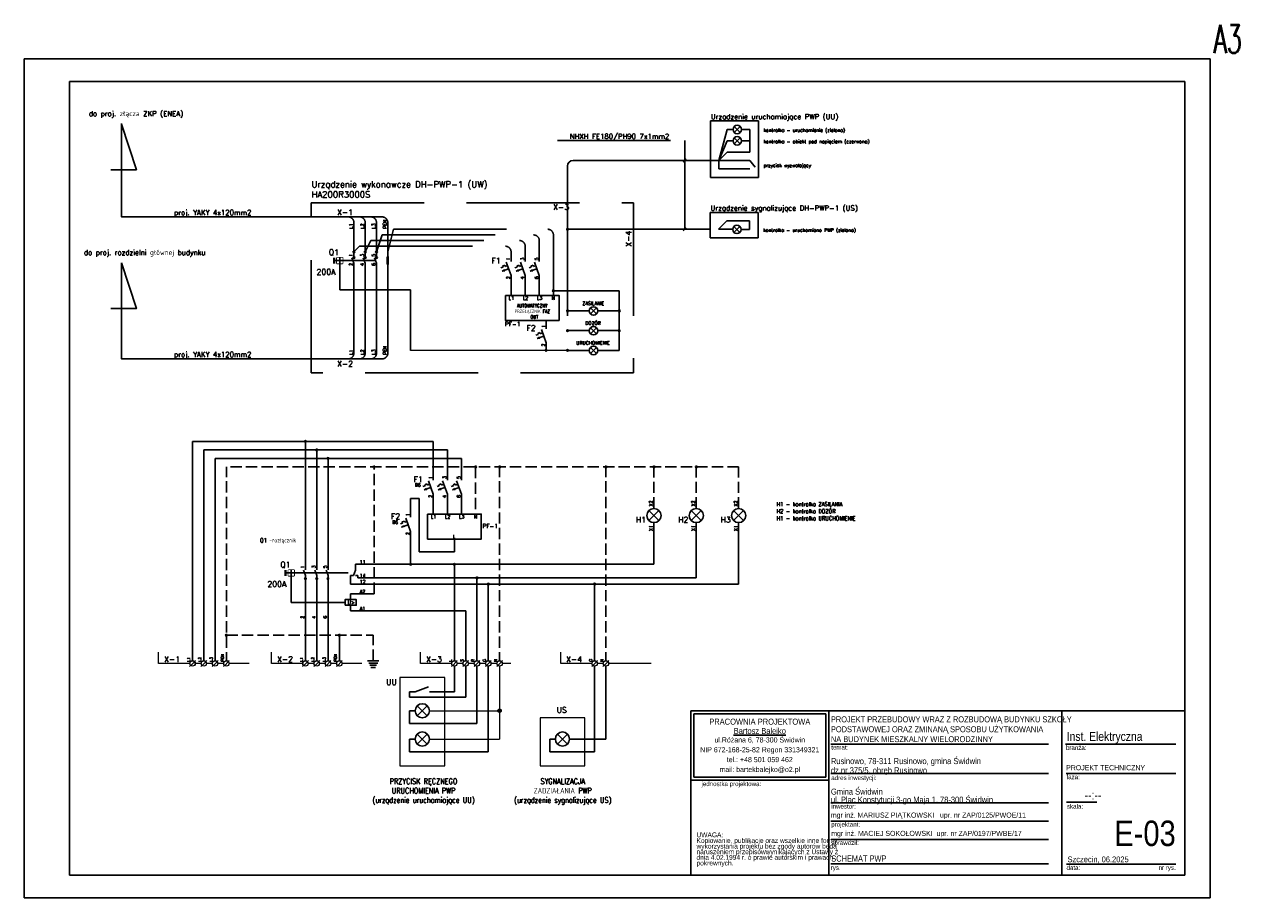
# Model space of a CAD drawing. Header units: millimetres. Extents: x 262469 to 275208, y -32539 to 9411.
# Tile 97 of 256: x 266739 to 271043, y -21750 to -18658. Entities that reach past the tile are written whole.
import ezdxf
from ezdxf.enums import TextEntityAlignment as Align

# ---------------------------------------------------------------- set-up
doc = ezdxf.new("R2010")
doc.units = ezdxf.units.MM
doc.header["$LTSCALE"] = 100
doc.set_wipeout_variables(frame=1)
for name, pattern in [('ACAD_ISO10W100', [18.5, 12, -3, 0.5, -3]), ('JIS_02_4.0', [5.5, 4, -1.5]), ('JIS_08_11', [12.8, 11, -0.6, 0.6, -0.6])]:
    doc.linetypes.add(name, pattern=pattern)
doc.layers.get('0').update_dxf_attribs({"color": 8})
for name, color, linetype in [('$ IE ROZDZILNICE', 1, 'Continuous'), ('$ IE TABELA', 7, 'Continuous'), ('$ IE_Tabele', 7, 'Continuous'), ('dh-pwp-1-4', 8, 'Continuous'), ('dh-pwp1-1', 8, 'Continuous'), ('dh-pwp1-2', 8, 'Continuous'), ('dh-pwp1-opis', 8, 'Continuous')]:
    doc.layers.add(name, color=color, linetype=linetype)
doc.layers.add('dh-pwp1-3', color=8, linetype='JIS_02_4.0', lineweight=18)
doc.styles.add('GENERATED_STYLE_10', font='ARIALN.TTF')
doc.styles.add('GENERATED_STYLE_11', font='ARIALN.TTF')
doc.styles.add('GENERATED_STYLE_6', font='ARIALN.TTF')
doc.styles.add('GENERATED_STYLE_9', font='ARIALN.TTF')
doc.styles.add('ROMANS', font='romans', dxfattribs={"width": 0.8})
doc.styles.get("Standard").update_dxf_attribs({"font": 'simplex.shx', "width": 0.8})

# ---------------------------------------------------------------- blocks, each defined once
blk = doc.blocks.new('w1')
at = {"layer": 'dh-pwp1-2'}
for p, q in [((1732.39, 1812.19), (1731.71, 1814.07)), ((1732.39, 1814.19), (1732.39, 1816.19)), ((1732.39, 1811.39), (1732.39, 1812.19)), ((1732.39, 1796.09), (1732.39, 1810.79))]:
    blk.add_line(p, q, dxfattribs=at)
blk.add_circle((1732.39, 1811.09), 0.3, dxfattribs=at)
at = {"layer": 'dh-pwp1-opis', "linetype": 'ACAD_ISO10W100', "lineweight": -3}
for tag, p in [('TOR2', (1731.93, 1814.78)), ('TOR1', (1731.93, 1796.94))]:
    blk.add_attdef(tag, p, '', height=1.2, rotation=90, dxfattribs=at)
blk = doc.blocks.new('r1')
at = {"layer": 'dh-pwp1-2'}
for p, q in [((1748.39, 1812.19), (1749.39, 1812.19)), ((1748.39, 1812.19), (1748.39, 1809.19)), ((1749.39, 1812.19), (1750.08, 1814.07)), ((1750.08, 1814.07), (1750.08, 1816.19)), ((1750.08, 1816.19), (1753.7, 1816.19)), ((1750.08, 1812.19), (1750.88, 1812.19)), ((1750.88, 1812.19), (1750.88, 1811.39)), ((1748.39, 1809.19), (1753.7, 1809.19)), ((1750.88, 1811.39), (1753.7, 1811.39)), ((1748.39, 1803.72), (1748.39, 1805.72)), ((1748.39, 1805.72), (1753.7, 1805.72)), ((1748.39, 1801.72), (1748.39, 1799.72)), ((1748.39, 1799.72), (1753.7, 1799.72))]:
    blk.add_line(p, q, dxfattribs=at)
at = {"layer": 'dh-pwp1-2', "linetype": 'JIS_02_4.0'}
blk.add_line((1727.37, 1802.72), (1746.39, 1802.72), dxfattribs=at)
at = {"layer": 'dh-pwp1-2', "lineweight": -3}
blk.add_lwpolyline([(1726.37, 1814.13), (1728.37, 1814.13), (1728.37, 1812.13), (1726.37, 1812.13)], close=True, dxfattribs=at)
at = {"layer": 'dh-pwp1-2'}
blk.add_lwpolyline([(1746.39, 1801.72), (1746.39, 1803.72), (1750.39, 1803.72), (1750.39, 1801.72)], close=True, dxfattribs=at)
at = {"layer": 'dh-pwp1-opis', "linetype": 'ACAD_ISO10W100', "lineweight": -3}
for p, values in [((0, 0), {'TOR2': '1', 'TOR1': '2'}), ((4, 0), {'TOR2': '3', 'TOR1': '4'}), ((8, 0), {'TOR2': '5', 'TOR1': '6'})]:
    blk.add_blockref('w1', p, dxfattribs=at).add_auto_attribs(values)
at = {"layer": 'dh-pwp1-2'}
blk.add_text('U>', height=1.3, dxfattribs=at).set_placement((1747.28, 1802.03))
at = {"layer": 'dh-pwp1-opis'}
for tag, p in [('11', (1751.6, 1816.44)), ('14', (1751.6, 1811.64)), ('12', (1751.6, 1809.44)), ('A2', (1751.6, 1805.96)), ('A1', (1751.6, 1799.96))]:
    blk.add_attdef(tag, p, '', height=1.2, dxfattribs=at)
at = {"lineweight": -3}
blk.add_wipeout([(1726.37, 1814.13), (1728.37, 1814.13), (1728.37, 1812.13), (1726.37, 1812.13)], dxfattribs=at).dxf.layer = 'dh-pwp1-2'
at = {"layer": 'dh-pwp1-2', "lineweight": 40}
blk.add_line((1725.37, 1814.13), (1725.37, 1812.13), dxfattribs=at)
at = {"layer": 'dh-pwp1-2', "linetype": 'JIS_02_4.0', "lineweight": -3}
blk.add_line((1725.37, 1813.13), (1747.55, 1813.13), dxfattribs=at)
at = {"layer": 'dh-pwp1-2', "lineweight": -3}
for p, q in [((1726.17, 1813.13), (1728.57, 1813.13)), ((1727.37, 1814.33), (1727.37, 1811.93))]:
    blk.add_line(p, q, dxfattribs=at)
at = {"layer": 'dh-pwp1-2', "linetype": 'JIS_02_4.0'}
blk.add_line((1727.37, 1812.13), (1727.37, 1802.72), dxfattribs=at)
blk = doc.blocks.new('zac2')
h = blk.add_hatch(color=256)
h.dxf.hatch_style = 1
h.paths.add_polyline_path([(1782.86, 1816.19, 1), (1782.26, 1816.19, 1)])
blk.add_circle((1782.56, 1816.19), 0.3)
blk = doc.blocks.new('r2')
at = {"layer": 'dh-pwp1-2'}
for p, q in [((1783.3, 1833.6), (1783.3, 1835.26)), ((1780.45, 1831.55), (1779.67, 1831.26)), ((1780.31, 1831.94), (1781.09, 1832.23)), ((1781.09, 1832.23), (1780.31, 1831.94)), ((1780.31, 1831.94), (1780.45, 1831.55)), ((1781.09, 1832.23), (1781.23, 1831.83)), ((1781.23, 1831.83), (1782.02, 1832.12)), ((1783.3, 1828.6), (1781.59, 1833.29)), ((1783.3, 1826.93), (1783.3, 1828.6))]:
    blk.add_line(p, q, dxfattribs=at)
at = {"layer": 'dh-pwp1-2', "linetype": 'Continuous'}
for p, q in [((1782.44, 1830.94), (1780.09, 1830.09)), ((1780.94, 1830.58), (1780.09, 1830.09)), ((1780.09, 1830.09), (1781.06, 1830.26)), ((1781.06, 1830.26), (1780.94, 1830.58))]:
    blk.add_line(p, q, dxfattribs=at)
at = {"layer": 'dh-pwp1-opis'}
for tag, p in [('1', (1782.92, 1833.97)), ('2', (1782.92, 1827.3))]:
    blk.add_attdef(tag, p, '', height=1.2, rotation=90, dxfattribs=at)
blk = doc.blocks.new('z1')
at = {"layer": 'dh-pwp1-2'}
for p, q in [((1854.03, 1831.67), (1857.57, 1835.21)), ((1854.03, 1835.21), (1857.57, 1831.67))]:
    blk.add_line(p, q, dxfattribs=at)
blk.add_circle((1855.8, 1833.44), 2.5, dxfattribs=at)
at = {"layer": 'dh-pwp1-opis'}
for tag, p in [('X2', (1855.35, 1836.75)), ('X1', (1855.35, 1828.04))]:
    blk.add_attdef(tag, p, '', height=1.2, rotation=90, dxfattribs=at)
blk.add_attdef('H1', (1849.38, 1830.97), '', height=2, dxfattribs=at)
blk = doc.blocks.new('zac')
at = {"lineweight": 9}
blk.add_wipeout([(2364.86, 1830.87), (2365.07, 1830.9), (2365.43, 1831.06), (2365.73, 1831.43), (2365.81, 1831.74), (2365.77, 1832.11), (2365.61, 1832.42), (2365.32, 1832.67), (2365.03, 1832.77), (2364.73, 1832.78), (2364.52, 1832.72), (2364.34, 1832.63), (2364.17, 1832.48), (2364.03, 1832.31), (2363.95, 1832.12), (2363.91, 1831.93), (2363.91, 1831.72), (2363.96, 1831.51), (2364.03, 1831.35), (2364.17, 1831.16), (2364.36, 1831.01), (2364.59, 1830.91)], dxfattribs=at).dxf.layer = 'dh-pwp1-2'
at = {"layer": 'dh-pwp1-2', "lineweight": 9}
h = blk.add_hatch(color=256, dxfattribs=at)
h.dxf.hatch_style = 1
h.paths.add_polyline_path([(2365.82, 1831.82, 1), (2363.91, 1831.82, 1)])
h.paths.add_polyline_path([(2365.81, 1831.82, 1), (2363.92, 1831.82, 1)], flags=16)
blk.add_line((2363.83, 1830.79), (2365.89, 1832.85), dxfattribs=at)
for radius in [0.956, 0.943]:
    blk.add_circle((2364.86, 1831.82), radius, dxfattribs=at)
blk.add_attdef('O1', (2363.97, 1832.49), '', height=1, rotation=90, dxfattribs=at)
blk = doc.blocks.new('r3')
at = {"layer": 'dh-pwp1-2'}
blk.add_line((2077.99, 1819.41), (2077.31, 1821.29), dxfattribs=at)
blk.add_circle((2077.99, 1821.41), 0.3, dxfattribs=at)
at = {"layer": 'dh-pwp1-opis', "linetype": 'ACAD_ISO10W100', "lineweight": -3}
for tag, p in [('TOR2', (2077.53, 1821.72)), ('TOR1', (2077.53, 1818.47))]:
    blk.add_attdef(tag, p, '', height=1.2, rotation=90, dxfattribs=at)
blk = doc.blocks.new('a3eee')
at = {"layer": '$ IE TABELA'}
for p, q in [((19730.8, 4176.8), (19730.8, 1206.8)), ((23930.8, 4176.8), (19730.8, 4176.8)), ((23930.8, 1206.8), (23930.8, 4176.8)), ((19890.8, 4096.8), (19890.8, 1286.8)), ((23840.8, 4096.8), (19890.8, 4096.8)), ((23840.8, 1286.8), (23840.8, 4096.8)), ((19890.8, 1286.8), (23840.8, 1286.8)), ((19730.8, 1206.8), (23930.8, 1206.8))]:
    blk.add_line(p, q, dxfattribs=at)
at = {"layer": '$ IE TABELA', "style": 'ROMANS', "width": 0.6168}
blk.add_text('A3', height=100, dxfattribs=at).set_placement((23941.8, 4197.5))

msp = doc.modelspace()

# ---------------------------------------------------------------- linework, layer by layer
at = {"layer": '$ IE ROZDZILNICE'}
for p, q in [((268682.7, -19139.6), (269198.7, -19139.6)), ((268662.7, -19289.6), (268662.7, -19159.6)), ((268895.9, -19383.5), (269167.6, -19383.5)), ((268262, -20920.7), (268262, -21020.7)), ((268302, -20920.7), (268302, -21040.7)), ((268342, -20920.7), (268342, -21133.4)), ((268382, -20920.7), (268382, -21233.4)), ((268123.3, -21020.7), (268170.3, -21003.6)), ((268123.3, -21020.7), (268103.3, -21020.7)), ((268103.3, -21020.7), (268103.3, -21040.7)), ((268103.3, -21040.7), (268302, -21040.7)), ((268173.3, -21020.7), (268193.3, -21020.7)), ((268193.3, -21020.7), (268227.7, -21020.7)), ((268262, -21020.7), (268227.7, -21020.7)), ((268123.3, -21088.4), (268103.3, -21088.4)), ((268103.3, -21088.4), (268103.3, -21133.4)), ((268103.3, -21133.4), (268342, -21133.4)), ((268123.3, -21188.4), (268103.3, -21188.4)), ((268103.3, -21188.4), (268103.3, -21233.4)), ((268103.3, -21233.4), (268382, -21233.4))]:
    msp.add_line(p, q, dxfattribs=at)
at = {"layer": '$ IE ROZDZILNICE', "color": 7}
for p, q in [((267754.5, -19339.6), (267323.4, -19339.6)), ((268006.1, -19339.6), (267754.5, -19339.6))]:
    msp.add_line(p, q, dxfattribs=at)
for points in [[(267083.4, -19011), (267135.6, -19172.8), (267045.6, -19172.8)], [(267323.4, -19339.6), (267083.4, -19339.6), (267082.9, -19009.4)], [(267083.4, -19502.4), (267135.6, -19664.2), (267045.6, -19664.2)]]:
    msp.add_lwpolyline(points, dxfattribs=at)
at = {"layer": '$ IE ROZDZILNICE'}
msp.add_arc((268682.7, -19159.6), 20, 90, 180, dxfattribs=at)
at = {"layer": '$ IE_Tabele', "linetype": 'Continuous'}
for p, q in [((269098.9, -21089.1), (269588.2, -21089.1)), ((269098.9, -21670.2), (269098.9, -21089.1)), ((269098.9, -21089.1), (270848.9, -21089.1)), ((269588.2, -21089.1), (269588.2, -21670.2)), ((269588.2, -21333.7), (269588.2, -21089.1)), ((270412.7, -21089.1), (270412.7, -21670.2)), ((270848.9, -21089.1), (270848.9, -21670.2)), ((269109.5, -21323.1), (269109.5, -21099.7)), ((269109.5, -21099.7), (269577.6, -21099.7)), ((269577.6, -21323.1), (269577.6, -21099.7)), ((269588.2, -21670.2), (269588.2, -21129.1)), ((269595.4, -21206.1), (270365.4, -21206.1)), ((270426.6, -21206.1), (270816.6, -21206.1)), ((269098.9, -21333.7), (269588.2, -21333.7)), ((269109.5, -21323.1), (269577.6, -21323.1)), ((269595.4, -21310.1), (270365.4, -21310.1)), ((270428.4, -21310.1), (270816.6, -21310.1)), ((269595.4, -21414.1), (270365.4, -21414.1)), ((270429.5, -21412.3), (270537.5, -21412.3)), ((269595.4, -21478.9), (270365.4, -21478.9)), ((269596.5, -21543.8), (270365.4, -21543.8)), ((269595.4, -21630.2), (270365.4, -21630.2)), ((270429.5, -21631.9), (270657.7, -21631.9)), ((270657.7, -21631.9), (270816.6, -21631.9)), ((269098.9, -21670.2), (269588.2, -21670.2)), ((270848.9, -21670.2), (269588.2, -21670.2))]:
    msp.add_line(p, q, dxfattribs=at)
at = {"layer": 'dh-pwp-1-4'}
for p, q in [((268619.8, -21188.4), (268599.8, -21188.4)), ((268599.8, -21188.4), (268599.8, -21233.4)), ((268669.8, -21188.4), (268798.5, -21188.4)), ((268599.8, -21233.4), (268758.5, -21233.4))]:
    msp.add_line(p, q, dxfattribs=at)
at = {"layer": 'dh-pwp1-1'}
for p, q in [((269198.7, -19139.6), (269228.3, -19030)), ((269248.7, -19030), (269228.3, -19030)), ((269278.7, -19030), (269308.7, -19030)), ((269308.7, -19110), (269308.7, -19030)), ((269198.7, -19139.6), (269228.3, -19070)), ((269198.7, -19139.6), (269228.3, -19110)), ((269248.7, -19070), (269228.3, -19070)), ((269228.3, -19110), (269308.7, -19110)), ((269278.7, -19070), (269308.7, -19070)), ((269198.7, -19139.6), (269308.7, -19139.6)), ((269198.7, -19139.6), (269198.7, -19169.6)), ((269198.7, -19169.6), (269308.7, -19169.6)), ((269197.6, -19383.5), (269227.2, -19353.9)), ((269307.6, -19353.9), (269227.2, -19353.9)), ((269307.6, -19383.9), (269307.6, -19353.9)), ((269197.6, -19383.5), (269247.6, -19383.5)), ((269277.6, -19383.9), (269307.6, -19383.9)), ((267334.6, -20920.7), (267334.6, -20134.7)), ((268187, -20134.7), (267334.6, -20134.7)), ((268187, -20254.7), (268187, -20134.7)), ((267374.6, -20920.7), (267374.6, -20164.7)), ((268237, -20164.7), (267374.6, -20164.7)), ((268237, -20254.7), (268237, -20164.7)), ((267414.6, -20920.7), (267414.6, -20194.7)), ((268287, -20194.7), (267414.6, -20194.7)), ((268287, -20254.7), (268287, -20194.7)), ((268107, -20386.4), (268107, -20336.4)), ((268107, -20336.4), (268137, -20336.4)), ((268137, -20336.4), (268137, -20525.1)), ((268187, -20391.8), (268187, -20338.1)), ((268237, -20338.1), (268237, -20391.8)), ((268287, -20338.1), (268287, -20391.8)), ((268968.7, -20422.2), (268968.7, -20569.7)), ((269118.7, -20422.2), (269118.7, -20617.7)), ((269268.7, -20422.2), (269268.7, -20639.7)), ((268107, -20569.7), (268107, -20469.7)), ((268262, -20525.1), (268262, -20480.4)), ((268137, -20525.1), (268262, -20525.1)), ((268262, -20920.7), (268262, -20569.7)), ((268342, -20920.7), (268342, -20617.7)), ((268382, -20920.7), (268382, -20639.7)), ((268758.5, -20920.7), (268758.5, -20639.7)), ((268302, -20920.7), (268302, -20734.4)), ((267734.6, -20920.7), (267734.6, -20770.7)), ((267774.6, -20920.7), (267774.6, -20770.7)), ((267814.6, -20920.7), (267814.6, -20770.7)), ((267854.8, -20820.7), (267854.8, -20920.7)), ((268130.6, -21206.1), (268166, -21170.7)), ((268130.6, -21170.7), (268166, -21206.1)), ((268627.1, -21206.1), (268662.5, -21170.7)), ((268627.1, -21170.7), (268662.5, -21206.1))]:
    msp.add_line(p, q, dxfattribs=at)
at = {"layer": 'dh-pwp1-1', "linetype": 'JIS_02_4.0', "lineweight": -3}
for p, q in [((268662.7, -19289.6), (268662.7, -19812.2)), ((267906.1, -19480.5), (267906.1, -19359.6)), ((267946.1, -19480.5), (267946.1, -19359.6)), ((267986.1, -19480.5), (267986.1, -19359.6)), ((268026.1, -19480.5), (268026.1, -19359.6)), ((267986.1, -19463.5), (268006.1, -19403.5)), ((268006.1, -19403.5), (268542.7, -19403.5)), ((268026.1, -19463.5), (268046.5, -19383.5)), ((268046.5, -19383.5), (268592.7, -19383.5)), ((268612.7, -19403.5), (268612.7, -19617.6)), ((268662.7, -19383.5), (268895.9, -19383.5)), ((267906.1, -19463.5), (267926.1, -19443.5)), ((267926.1, -19443.5), (268442.7, -19443.5)), ((267946.1, -19463.5), (267966.1, -19423.5)), ((267966.1, -19423.5), (268492.7, -19423.5)), ((268512.7, -19480.5), (268512.7, -19443.5)), ((268562.7, -19480.5), (268562.7, -19423.5)), ((268462.7, -19480.5), (268462.7, -19463.5)), ((267906.1, -19503.5), (267906.1, -19822.2)), ((267946.1, -19503.5), (267946.1, -19822.2)), ((267986.1, -19503.5), (267986.1, -19822.2)), ((268026.1, -19507.4), (268026.1, -19822.2)), ((268462.7, -19617.6), (268462.7, -19563.8)), ((268512.7, -19563.8), (268512.7, -19617.6)), ((268562.7, -19563.8), (268562.7, -19617.6)), ((268106.1, -19598.2), (268106.1, -19812.2)), ((268612.7, -19601.1), (268845.9, -19601.1)), ((268845.9, -19601.1), (268845.9, -19812.2)), ((268662.7, -19672.2), (268739.7, -19672.2)), ((268845.9, -19672.2), (268769.6, -19672.2)), ((268662.7, -19742.2), (268739.7, -19742.2)), ((268845.9, -19742.2), (268769.6, -19742.2)), ((268587, -19802.2), (268587, -19812.2)), ((268662.7, -19812.2), (268739.7, -19812.2)), ((268845.9, -19812.2), (268769.6, -19812.2))]:
    msp.add_line(p, q, dxfattribs=at)
at = {"layer": 'dh-pwp1-1', "linetype": 'JIS_02_4.0'}
msp.add_line((267855.9, -19598.2), (268106.1, -19598.2), dxfattribs=at)
at = {"layer": 'dh-pwp1-1', "lineweight": 0}
msp.add_line((268662.7, -19812.2), (268106.1, -19812.2), dxfattribs=at)
at = {"layer": 'dh-pwp1-1', "linetype": 'JIS_02_4.0', "lineweight": -3, "ltscale": 0.1}
for p, q in [((269268.7, -20224.7), (267454.6, -20224.7)), ((267454.6, -20920.7), (267454.6, -20224.7)), ((267977.7, -20674.4), (267977.7, -20224.7)), ((268337, -20224.7), (268337, -20391.8)), ((268422, -20920.7), (268422, -20224.7)), ((268798.5, -20920.7), (268798.5, -20224.7)), ((268968.7, -20372.2), (268968.7, -20224.7)), ((269118.7, -20372.2), (269118.7, -20224.7)), ((269268.7, -20372.2), (269268.7, -20224.7)), ((267454.6, -20820.7), (267974.4, -20820.7)), ((267974.4, -20911.2), (267974.4, -20820.7))]:
    msp.add_line(p, q, dxfattribs=at)
at = {"layer": 'dh-pwp1-1'}
for centre in [(268148.3, -21188.4), (268644.8, -21188.4)]:
    msp.add_circle(centre, 25, dxfattribs=at)
at = {"layer": 'dh-pwp1-1', "linetype": 'JIS_02_4.0', "lineweight": -3}
for centre, start, end in [((267886.1, -19359.6), 0, 90), ((267926.1, -19359.6), 0, 90), ((267966.1, -19359.6), 0, 90), ((268006.1, -19359.6), 0, 90), ((268542.7, -19423.5), 0, 90), ((268592.7, -19403.5), 0, 90), ((268442.7, -19463.5), 0, 90), ((268492.7, -19443.5), 0, 90), ((267886.1, -19822.2), 270, 0), ((267926.1, -19822.2), 270, 0), ((267966.1, -19822.2), 270, 0), ((268006.1, -19822.2), 270, 0)]:
    msp.add_arc(centre, 20, start, end, dxfattribs=at)
at = {"layer": 'dh-pwp1-2', "lineweight": -3}
for p, q in [((269253, -19040.6), (269274.3, -19019.4)), ((269274.3, -19040.6), (269253, -19019.4)), ((269253, -19080.6), (269274.3, -19059.4)), ((269274.3, -19080.6), (269253, -19059.4)), ((269252, -19394.5), (269273.2, -19373.2)), ((269273.2, -19394.5), (269252, -19373.2)), ((268744, -19683.2), (268765.3, -19662)), ((268765.3, -19683.2), (268744, -19662)), ((268587, -19718.9), (268587, -19706.2)), ((268744, -19753.2), (268765.3, -19732)), ((268765.3, -19753.2), (268744, -19732)), ((268744, -19823.2), (268765.3, -19802)), ((268765.3, -19823.2), (268744, -19802))]:
    msp.add_line(p, q, dxfattribs=at)
at = {"layer": 'dh-pwp1-2'}
for p, q in [((269308.7, -19139.6), (269327.2, -19163.2)), ((268130.6, -21106.1), (268166, -21070.7)), ((268130.6, -21070.7), (268166, -21106.1))]:
    msp.add_line(p, q, dxfattribs=at)
at = {"layer": 'dh-pwp1-2', "linetype": 'ACAD_ISO10W100'}
for p, q in [((267954.4, -20911.2), (267994.4, -20911.2)), ((267958.4, -20919.2), (267990.4, -20919.2)), ((267962.4, -20927.2), (267986.4, -20927.2)), ((267966.4, -20935.2), (267982.4, -20935.2))]:
    msp.add_line(p, q, dxfattribs=at)
at = {"layer": 'dh-pwp1-2', "linetype": 'JIS_02_4.0'}
msp.add_lwpolyline([(269167.6, -19323.9), (269337.6, -19323.9), (269337.6, -19413.9), (269167.6, -19413.9)], close=True, dxfattribs=at)
at = {"layer": 'dh-pwp1-2', "lineweight": -3}
for points in [[(267845.9, -19484.1), (267865.9, -19484.1), (267865.9, -19504.1), (267845.9, -19504.1)], [(268024.4, -19480.5), (268027.8, -19480.5), (268027.8, -19507.4), (268024.4, -19507.4)]]:
    msp.add_lwpolyline(points, close=True, dxfattribs=at)
at = {"layer": 'dh-pwp1-2'}
for points in [[(268442.7, -19617.6), (268632.7, -19617.6), (268632.7, -19706.2), (268442.7, -19706.2)], [(268167, -20391.8), (268357, -20391.8), (268357, -20480.4), (268167, -20480.4)]]:
    msp.add_lwpolyline(points, close=True, dxfattribs=at)
at = {"layer": 'dh-pwp1-2', "lineweight": -3}
for centre in [(269263.7, -19030), (269263.7, -19070), (269262.6, -19383.9), (268754.6, -19672.6), (268754.6, -19742.6), (268754.6, -19812.6)]:
    msp.add_circle(centre, 15, dxfattribs=at)
at = {"layer": 'dh-pwp1-2'}
msp.add_circle((268148.3, -21088.4), 25, dxfattribs=at)
at = {"layer": 'dh-pwp1-3', "linetype": 'JIS_02_4.0'}
for p, q in [((267214.6, -20920.7), (267214.6, -20880.7)), ((267614.6, -20920.7), (267614.6, -20880.7)), ((268142, -20920.7), (268142, -20880.7)), ((268638.5, -20920.7), (268638.5, -20880.7)), ((268638.5, -20920.7), (268638.5, -20880.7)), ((267534.6, -20920.7), (267214.6, -20920.7)), ((267934.6, -20920.7), (267614.6, -20920.7)), ((268462, -20920.7), (268142, -20920.7)), ((268958.5, -20920.7), (268638.5, -20920.7))]:
    msp.add_line(p, q, dxfattribs=at)
at = {"layer": 'dh-pwp1-3', "color": 0, "linetype": 'JIS_08_11', "ltscale": 10}
for p, q in [((268422, -20920.7), (268422, -21188.4)), ((268173.3, -21088.4), (268422, -21088.4)), ((268173.3, -21188.4), (268422, -21188.4))]:
    msp.add_line(p, q, dxfattribs=at)
at = {"layer": 'dh-pwp1-3'}
for points in [[(268227.7, -20970.7), (268069, -20970.7), (268069, -21283.4), (268227.7, -21283.4)], [(268724.1, -21113.4), (268565.4, -21113.4), (268565.4, -21283.4), (268724.1, -21283.4)]]:
    msp.add_lwpolyline(points, close=True, dxfattribs=at)
at = {"layer": 'dh-pwp1-opis', "color": 7, "linetype": 'JIS_02_4.0'}
msp.add_lwpolyline([(269168.7, -19199.6), (269338.7, -19199.6), (269338.7, -19000), (269168.7, -19000)], close=True, dxfattribs=at)
for points in [[(268627.6, -19069.5), (269077.6, -19069.5), (269077.6, -19383.5)], [(269071.9, -19145.3), (269083.3, -19133.9)], [(269071.9, -19389.2), (269083.3, -19377.8)]]:
    msp.add_lwpolyline(points, dxfattribs=at)

# ---------------------------------------------------------------- block references
at = {"layer": 'dh-pwp-1-4', "xscale": 10, "yscale": 10, "zscale": 10}
for p in [(249629, -38982.6), (250029.2, -38982.6), (250596.4, -39250.3)]:
    msp.add_blockref('zac2', p, dxfattribs=at)
at = {"layer": 'dh-pwp1-1', "xscale": 10, "yscale": 10, "zscale": 10}
for p in [(250837, -37545.4), (250080.5, -37625.4), (250120.5, -37625.4), (250160.5, -37625.4), (250787, -37763), (250837, -37834.1), (251020.2, -37834.1), (250837, -37904.1), (251020.2, -37904.1), (250761.3, -37974.1), (250837, -37974.1), (249909, -38296.6), (249949, -38326.6), (249989, -38356.6), (250152.1, -38386.6), (250511.4, -38386.6), (250596.4, -38386.6), (250972.8, -38386.6), (250281.4, -38731.6), (250436.4, -38731.6), (250516.4, -38779.6), (250556.4, -38801.6), (250932.8, -38801.6), (250932.8, -38801.6)]:
    msp.add_blockref('zac2', p, dxfattribs=at)
at = {"layer": 'dh-pwp1-1', "linetype": 'JIS_02_4.0', "lineweight": -3, "xscale": 10, "yscale": 10, "zscale": 10}
for p in [(251143.1, -38386.6), (251293.1, -38386.6)]:
    msp.add_blockref('zac2', p, dxfattribs=at)
at = {"layer": 'dh-pwp1-3', "linetype": 'JIS_08_11', "xscale": 10, "yscale": 10, "zscale": 10}
for p, values in [((247126.2, -37697.6), {'TOR2': '1', 'TOR1': '2'}), ((247166.2, -37697.6), {'TOR2': '3', 'TOR1': '4'}), ((247206.2, -37697.6), {'TOR2': '5', 'TOR1': '6'})]:
    msp.add_blockref('r3', p, dxfattribs=at).add_auto_attribs(values)
at = {"layer": 'dh-pwp1-3', "color": 0, "linetype": 'JIS_08_11', "ltscale": 10}
for p, xscale, yscale, zscale in [((250972.8, -38386.6), 10, 10, 10), ((232770.8, -57412.1), 20, 20, 20)]:
    msp.add_blockref('zac2', p, dxfattribs=dict(at, xscale=xscale, yscale=yscale, zscale=zscale))
at = {"layer": 'dh-pwp1-opis', "xscale": 10, "yscale": 10, "zscale": 10}
for name, p, values in [('r2', (250629.7, -37833.1), {'2': '2', '1': '1'}), ('r2', (250679.7, -37833.1), {'2': '4', '1': '3'}), ('r2', (250729.7, -37833.1), {'2': '6', '1': '5'}), ('r2', (250754, -38071.5), {'2': '2', '1': '1'}), ('r2', (250354, -38607.3), {'2': '2', '1': '1'}), ('r2', (250404, -38607.3), {'2': '4', '1': '3'}), ('r2', (250454, -38607.3), {'2': '6', '1': '5'}), ('z1', (250410.7, -38731.6), {'H1': 'H1', 'X2': 'X2', 'X1': 'X1'}), ('z1', (250560.7, -38731.6), {'H1': 'H2', 'X2': 'X2', 'X1': 'X1'}), ('z1', (250710.7, -38731.6), {'H1': 'H3', 'X2': 'X2', 'X1': 'X1'}), ('r2', (250274, -38739), {'2': '2', '1': '1'})]:
    msp.add_blockref(name, p, dxfattribs=at).add_auto_attribs(values)

# ---------------------------------------------------------------- texts
at = {"layer": '$ IE_Tabele', "linetype": 'Continuous'}
for s, insert, char_height, attachment_point, line_spacing_factor, style in [('{PRACOWNIA PROJEKTOWA\\P\\LBartosz Balejko}', (269343.5, -21116.2), 21.277, 2, 0.926719, 'GENERATED_STYLE_10'), ('{\\pt22543.3;PROJEKT PRZEBUDOWY WRAZ Z ROZBUDOWĄ BUDYNKU SZKOŁY \\P\\pt22543.3;PODSTAWOWEJ ORAZ ZMINANĄ SPOSOBU UŻYTKOWANIA \\P\\pt22543.3;NA BUDYNEK MIESZKALNY WIELORODZINNY}', (269595.4, -21199.6), 21, 7, 1.001884, 'GENERATED_STYLE_6'), ('{Rusinowo, 78-311 Rusinowo, gmina Świdwin \\Pdz.nr 375/5, obręb Rusinowo}', (269595.4, -21316.2), 21.277, 7, 0.918867, 'GENERATED_STYLE_9'), ('PROJEKT TECHNICZNY', (270428.4, -21280.9), 18, 1, 0.923713, 'GENERATED_STYLE_9'), ('{Gmina Świdwin\\Pul. Plac Konstytucji 3-go Maja 1, 78-300 Świdwin}', (269595.4, -21420.2), 21.277, 7, 0.807442, 'GENERATED_STYLE_9')]:
    msp.add_mtext(s, dxfattribs=dict(at, insert=insert, char_height=char_height, attachment_point=attachment_point, line_spacing_factor=line_spacing_factor, style=style))
for s, insert, char_height, attachment_point, style in [('Inst. Elektryczna', (270430.5, -21163.1), 31.916, 1, 'GENERATED_STYLE_9'), ('{temat:}', (269596.5, -21209.7), 15.96, 1, 'GENERATED_STYLE_9'), ('{branża:}', (270427.8, -21210.9), 15.96, 1, 'GENERATED_STYLE_9'), ('{jednostka projektowa:}', (269137.1, -21339.2), 15.958, 1, 'GENERATED_STYLE_9'), ('{adres inwestycji:}', (269596.5, -21317.7), 15.958, 1, 'GENERATED_STYLE_9'), ('{faza:}', (270429.5, -21314.6), 15.96, 1, 'GENERATED_STYLE_9'), ('\\pxi-5,l7t7;--:--', (270430.3, -21371.2), 31.916, 1, 'GENERATED_STYLE_9'), ('{inwestor:}', (269596.5, -21418.6), 15.958, 1, 'GENERATED_STYLE_9'), ('{skala:}', (270431.3, -21418.7), 15.96, 1, 'GENERATED_STYLE_9'), ('mgr inż. MARIUSZ PIĄTKOWSKI   upr. nr ZAP/0125/PWOE/11', (269595.2, -21448.7), 18, 1, 'GENERATED_STYLE_9'), ('E-03', (270816.6, -21477.3), 90, 3, 'GENERATED_STYLE_9'), ('{projektant:}', (269596.5, -21482.6), 15.958, 1, 'GENERATED_STYLE_9'), ('mgr inż. MACIEJ SOKOŁOWSKI  upr. nr ZAP/0197/PWBE/17', (269596.5, -21513.6), 18, 1, 'GENERATED_STYLE_9'), ('{sprawdził:}', (269596.7, -21547.4), 15.958, 1, 'GENERATED_STYLE_9'), ('SCHEMAT PWP', (269596.8, -21600.6), 22, 1, 'GENERATED_STYLE_11'), ('Szczecin, 06.2025', (270433.4, -21604.4), 20.213, 1, 'GENERATED_STYLE_9'), ('{rys.}', (269594.7, -21635.9), 15.96, 1, 'GENERATED_STYLE_9'), ('{data:}', (270429.7, -21635.9), 15.96, 1, 'GENERATED_STYLE_9'), ('{nr rys.}', (270755.8, -21635.6), 15.96, 1, 'GENERATED_STYLE_9')]:
    msp.add_mtext(s, dxfattribs=dict(at, insert=insert, char_height=char_height, attachment_point=attachment_point, style=style))
at = {"layer": '$ IE_Tabele', "linetype": 'Continuous', "style": 'GENERATED_STYLE_9'}
for s, insert, char_height, width, attachment_point, line_spacing_factor in [('{ul.Różana 6, 78-300 Świdwin\\PNIP 672-168-25-82 Regon 331349321\\Ptel.: +48 501 059 462\\Pmail: bartekbalejko@o2.pl}', (269343.5, -21182.4), 18.085, 468.085, 2, 1.156383), ('{UWAGA:\\PKopiowanie, publikacje oraz wszelkie inne formy wykorzystania projektu bez zgody autorów będą naruszeniem przepisówwynikających z Ustawy z dnia 4.02.1994 r. o prawie autorskim i prawach pokrewnych.}', (269119.4, -21519.2), 17.0213, 448.341, 1, 0.703415)]:
    msp.add_mtext(s, dxfattribs=dict(at, insert=insert, char_height=char_height, width=width, attachment_point=attachment_point, line_spacing_factor=line_spacing_factor))
at = {"layer": 'dh-pwp1-2', "linetype": 'JIS_02_4.0'}
for s, p in [('L1', (268454.1, -19633.1)), ('L2', (268504.1, -19633.1)), ('L3', (268554.1, -19633.1)), ('N', (268606.3, -19633.1)), ('L1', (268178.5, -20407.4)), ('L2', (268228.5, -20407.4)), ('L3', (268278.5, -20407.4)), ('N', (268330.7, -20407.4))]:
    msp.add_text(s, height=12, dxfattribs=at).set_placement(p)
at = {"layer": 'dh-pwp1-2', "linetype": 'JIS_02_4.0', "lineweight": -3, "insert": (268442.7, -19647.9), "char_height": 12, "width": 190, "attachment_point": 1}
msp.add_mtext('\\pxqc;AUTOMATYCZNY PRZEŁĄCZNIK FAZ\\P^I^IOUT', dxfattribs=at)
at = {"layer": 'dh-pwp1-opis', "color": 7, "linetype": 'JIS_02_4.0'}
for s, height, p in [('do proj. złącza ZKP (ENEA)', 18, (266967.4, -18982.8)), ('Urządzenie uruchamiające PWP (UU)', 18, (269170.2, -18993.5)), ('Urządzenie wykonawcze DH-PWP-1 (UW)', 22, (267756.1, -19235.2)), ('HA200R3000S', 22, (267756.1, -19271.1)), ('proj. YAKY 4x120mm2', 18, (267269.3, -19333.1)), ('Urządzenie sygnalizujące DH-PWP-1 (US)', 18, (269169.2, -19317.3)), ('do proj. rozdzielni głównej budynku', 18, (266950.2, -19474.5)), ('ZASILANIE', 12, (268715.6, -19651.7)), ('PF-1', 15, (268440.9, -19726.5)), ('DOZÓR', 12, (268725.7, -19721.7)), ('URUCHOMIENIE', 12, (268693.5, -19791.7)), ('proj. YAKY 4x120mm2', 18, (267269.3, -19835.7)), ('PF-1', 15, (268361.5, -20441.7))]:
    msp.add_text(s, height=height, dxfattribs=at).set_placement(p)
msp.add_text('NHXH FE180/PH90 7x1mm2', height=18, dxfattribs=at).set_placement((268846.8, -19063.3), align=Align.CENTER)
at = {"layer": 'dh-pwp1-opis', "color": 112, "linetype": 'JIS_02_4.0'}
for s, p in [('kontrolka - uruchomienie (zielona)', (269356.8, -19038.5)), ('kontrolka - uruchomiono PWP (zielona)', (269355.8, -19392.3))]:
    msp.add_text(s, height=12, dxfattribs=at).set_placement(p)
at = {"layer": 'dh-pwp1-opis', "color": 12, "linetype": 'JIS_02_4.0'}
msp.add_text('kontrolka - obiekt pod napięciem (czerwona)', height=12, dxfattribs=at).set_placement((269356.8, -19078.5))
at = {"layer": 'dh-pwp1-opis', "linetype": 'JIS_02_4.0'}
for s, height, p in [('przycisk wyzwalający', 12, (269356.8, -19163.1)), ('X-1', 20, (267846.2, -19333.1)), ('X-3', 20, (268611.5, -19314.5)), ('F1', 20, (268393, -19504.1)), ('F2', 20, (268517.3, -19742.6)), ('X-2', 20, (267846.2, -19869.7)), ('F1', 20, (268117.4, -20278.4)), ('B6', 12, (268121.9, -20294.7)), ('F2', 20, (268037.4, -20410)), ('B6', 12, (268041.9, -20426.4)), ('L', 12, (268256.9, -20476.8)), ('Q1', 20, (267645.6, -20580.8)), ('X-1', 20, (267233.9, -20915.7)), ('X-2', 20, (267633.9, -20915.7)), ('X-3', 20, (268161.3, -20915.7)), ('X-4', 20, (268657.7, -20915.7)), ('X-4', 20, (268657.7, -20915.7)), ('UU', 20, (268020.4, -20996.9)), ('US', 20, (268624.2, -21095.4))]:
    msp.add_text(s, height=height, dxfattribs=at).set_placement(p)
for s, height, p in [('L1', 12, (267902.1, -19381.4)), ('L2', 12, (267942.1, -19381.4)), ('L3', 12, (267982.1, -19381.4)), ('PEN', 12, (268022.1, -19381.4)), ('X-4', 20, (268888.6, -19444.5)), ('X-4', 20, (268888.6, -19444.5)), ('PEN', 12, (268022.1, -19827.8)), ('L1', 12, (267902.1, -19827.8)), ('L2', 12, (267942.1, -19827.8)), ('L3', 12, (267982.1, -19827.8))]:
    msp.add_text(s, height=height, rotation=90, dxfattribs=at).set_placement(p)
at = {"layer": 'dh-pwp1-opis', "attachment_point": 1}
for s, insert, char_height, width in [('{\\C7;H1 - kontrolka ZASILANIA\\PH2 - kontrolka DOZÓR\\PH1 - kontrolka URUCHOMIENIE}', (269403.1, -20349.1), 15, 393.998), ('\\C7;Q1 -rozłącznik', (267573.6, -20477.4), 15, 156.061), ('\\pxqc;{\\C7;PRZYCISK RĘCZNEGO URUCHOMIENIA PWP\\P(urządzenie uruchamiające UU)}', (267955.4, -21327.9), 20, 394.669), ('\\pxqc;{\\C7;SYGNALIZACJA\\PZADZIAŁANIA PWP\\P(urządzenie sygnalizujące US)}', (268448.6, -21327.9), 20, 393.998)]:
    msp.add_mtext(s, dxfattribs=dict(at, insert=insert, char_height=char_height, width=width))

# ---------------------------------------------------------------- next in the draw order: block references
at = {"layer": 'dh-pwp1-2', "xscale": 10, "yscale": 10, "zscale": 10}
msp.add_blockref('r1', (250410.7, -38731.6), dxfattribs=at).add_auto_attribs({'11': '11', '14': '14', '12': '12', 'A1': 'A1', 'A2': 'A2'})
at = {"layer": 'dh-pwp1-2'}
ref = msp.add_blockref('zac', (243686, -39239), dxfattribs=dict(at, xscale=10, yscale=10, zscale=10))
ref.add_attrib('O1', 'L1', (267325.7, -20914), dxfattribs={"height": 10, "rotation": 90})
ref = msp.add_blockref('zac', (244086, -39239), dxfattribs=dict(at, xscale=10, yscale=10, zscale=10))
ref.add_attrib('O1', 'L1', (267725.7, -20914), dxfattribs={"height": 10, "rotation": 90})
ref = msp.add_blockref('zac', (244613.4, -39239), dxfattribs=dict(at, xscale=10, yscale=10, zscale=10))
ref.add_attrib('O1', 'L', (268253.1, -20914), dxfattribs={"height": 10, "rotation": 90})
ref = msp.add_blockref('zac', (245109.9, -39239), dxfattribs=dict(at, xscale=10, yscale=10, zscale=10))
ref.add_attrib('O1', 'G', (268749.5, -20914), dxfattribs={"height": 10, "rotation": 90})

# ---------------------------------------------------------------- next in the draw order: wipeouts: each hides what was drawn before it
at = {"lineweight": -3}
msp.add_wipeout([(267845.9, -19484.1), (267865.9, -19484.1), (267865.9, -19504.1), (267845.9, -19504.1)], dxfattribs=at).dxf.layer = 'dh-pwp1-2'

# ---------------------------------------------------------------- next in the draw order: linework, layer by layer
at = {"layer": '$ IE ROZDZILNICE', "color": 7}
msp.add_lwpolyline([(268006.1, -19842.2), (267083.4, -19842.2), (267083.4, -19502.4)], dxfattribs=at)
at = {"layer": 'dh-pwp1-1', "linetype": 'JIS_02_4.0'}
msp.add_line((267855.9, -19504.1), (267855.9, -19598.2), dxfattribs=at)
at = {"layer": 'dh-pwp1-1'}
for p, q in [((267734.6, -20569.7), (267734.6, -20134.7)), ((267774.6, -20569.7), (267774.6, -20164.7)), ((267814.6, -20569.7), (267814.6, -20194.7)), ((267947.7, -20569.7), (268968.7, -20569.7)), ((267947.7, -20617.7), (269118.7, -20617.7)), ((267947.7, -20639.7), (269268.7, -20639.7)), ((267947.7, -20734.4), (268302, -20734.4))]:
    msp.add_line(p, q, dxfattribs=at)
at = {"layer": 'dh-pwp1-1', "linetype": 'JIS_02_4.0', "lineweight": -3, "ltscale": 0.1}
msp.add_line((267947.7, -20674.4), (267977.7, -20674.4), dxfattribs=at)
at = {"layer": 'dh-pwp1-2', "lineweight": 40}
msp.add_line((267835.9, -19484.1), (267835.9, -19504.1), dxfattribs=at)
at = {"layer": 'dh-pwp1-2', "linetype": 'JIS_02_4.0', "lineweight": -3}
msp.add_line((267835.9, -19494.1), (267982.7, -19494.1), dxfattribs=at)
at = {"layer": 'dh-pwp1-2', "lineweight": -3}
for p, q in [((267843.9, -19494.1), (267867.9, -19494.1)), ((267855.9, -19482.1), (267855.9, -19506.1))]:
    msp.add_line(p, q, dxfattribs=at)
at = {"layer": 'dh-pwp1-opis', "color": 7, "linetype": 'JIS_02_4.0'}
msp.add_lwpolyline([(267754.5, -19289.6), (268895.9, -19289.6), (268895.9, -19892.2), (267754.5, -19892.2)], close=True, dxfattribs=at)

# ---------------------------------------------------------------- next in the draw order: block references
at = {"layer": 'dh-pwp1-2'}
ref = msp.add_blockref('zac', (243726, -39239), dxfattribs=dict(at, xscale=10, yscale=10, zscale=10))
ref.add_attrib('O1', 'L2', (267365.7, -20914), dxfattribs={"height": 10, "rotation": 90})
ref = msp.add_blockref('zac', (244126, -39239), dxfattribs=dict(at, xscale=10, yscale=10, zscale=10))
ref.add_attrib('O1', 'L2', (267765.7, -20914), dxfattribs={"height": 10, "rotation": 90})
ref = msp.add_blockref('zac', (244653.4, -39239), dxfattribs=dict(at, xscale=10, yscale=10, zscale=10))
ref.add_attrib('O1', 'S', (268293.1, -20914), dxfattribs={"height": 10, "rotation": 90})
ref = msp.add_blockref('zac', (245149.9, -39239), dxfattribs=dict(at, xscale=10, yscale=10, zscale=10))
ref.add_attrib('O1', 'N', (268789.5, -20914), dxfattribs={"height": 10, "rotation": 90})

# ---------------------------------------------------------------- next in the draw order: texts
at = {"layer": 'dh-pwp1-opis', "linetype": 'JIS_02_4.0'}
for s, p in [('Q1', (267817.1, -19474.5)), ('200A', (267774, -19544.2)), ('200A', (267599.7, -20649.7))]:
    msp.add_text(s, height=20, dxfattribs=at).set_placement(p)

# ---------------------------------------------------------------- next in the draw order: linework, layer by layer
at = {"layer": 'dh-pwp-1-4'}
for p, q in [((268758.5, -20920.7), (268758.5, -21233.4)), ((268798.5, -20920.7), (268798.5, -21188.4))]:
    msp.add_line(p, q, dxfattribs=at)
at = {"layer": 'dh-pwp1-1', "linetype": 'JIS_02_4.0', "lineweight": -3, "ltscale": 0.1}
msp.add_line((268798.5, -20920.7), (268798.5, -20224.7), dxfattribs=at)
at = {"layer": 'dh-pwp1-1'}
msp.add_line((268758.5, -20920.7), (268758.5, -20639.7), dxfattribs=at)
at = {"layer": 'dh-pwp1-3', "linetype": 'JIS_02_4.0'}
msp.add_line((268958.5, -20920.7), (268638.5, -20920.7), dxfattribs=at)

# ---------------------------------------------------------------- next in the draw order: block references
at = {"layer": 'dh-pwp1-2'}
ref = msp.add_blockref('zac', (243766, -39239), dxfattribs=dict(at, xscale=10, yscale=10, zscale=10))
ref.add_attrib('O1', 'L3', (267405.7, -20914), dxfattribs={"height": 10, "rotation": 90})
ref = msp.add_blockref('zac', (244166, -39239), dxfattribs=dict(at, xscale=10, yscale=10, zscale=10))
ref.add_attrib('O1', 'L3', (267805.7, -20914), dxfattribs={"height": 10, "rotation": 90})
ref = msp.add_blockref('zac', (244693.4, -39239), dxfattribs=dict(at, xscale=10, yscale=10, zscale=10))
ref.add_attrib('O1', 'R', (268333.1, -20914), dxfattribs={"height": 10, "rotation": 90})

# ---------------------------------------------------------------- next in the draw order: block references
ref = msp.add_blockref('zac', (243806, -39239), dxfattribs=dict(at, xscale=10, yscale=10, zscale=10))
ref.add_attrib('O1', 'PEN', (267445.7, -20914), dxfattribs={"height": 10, "rotation": 90})
ref = msp.add_blockref('zac', (244206, -39239), dxfattribs=dict(at, xscale=10, yscale=10, zscale=10))
ref.add_attrib('O1', 'PEN', (267845.7, -20914), dxfattribs={"height": 10, "rotation": 90})
ref = msp.add_blockref('zac', (244733.4, -39239), dxfattribs=dict(at, xscale=10, yscale=10, zscale=10))
ref.add_attrib('O1', 'G', (268373.1, -20914), dxfattribs={"height": 10, "rotation": 90})
ref = msp.add_blockref('zac', (245109.9, -39239), dxfattribs=dict(at, xscale=10, yscale=10, zscale=10))
ref.add_attrib('O1', 'G', (268749.5, -20914), dxfattribs={"height": 10, "rotation": 90})

# ---------------------------------------------------------------- next in the draw order: block references
ref = msp.add_blockref('zac', (244773.4, -39239), dxfattribs=dict(at, xscale=10, yscale=10, zscale=10))
ref.add_attrib('O1', 'N', (268413.1, -20914), dxfattribs={"height": 10, "rotation": 90})
ref = msp.add_blockref('zac', (245149.9, -39239), dxfattribs=dict(at, xscale=10, yscale=10, zscale=10))
ref.add_attrib('O1', 'N', (268789.5, -20914), dxfattribs={"height": 10, "rotation": 90})

# ---------------------------------------------------------------- next in the draw order: block references
at = {"layer": '$ IE TABELA', "color": 7}
msp.add_blockref('a3eee', (247008.1, -22957), dxfattribs=at)

doc.saveas('drawing.dxf')
